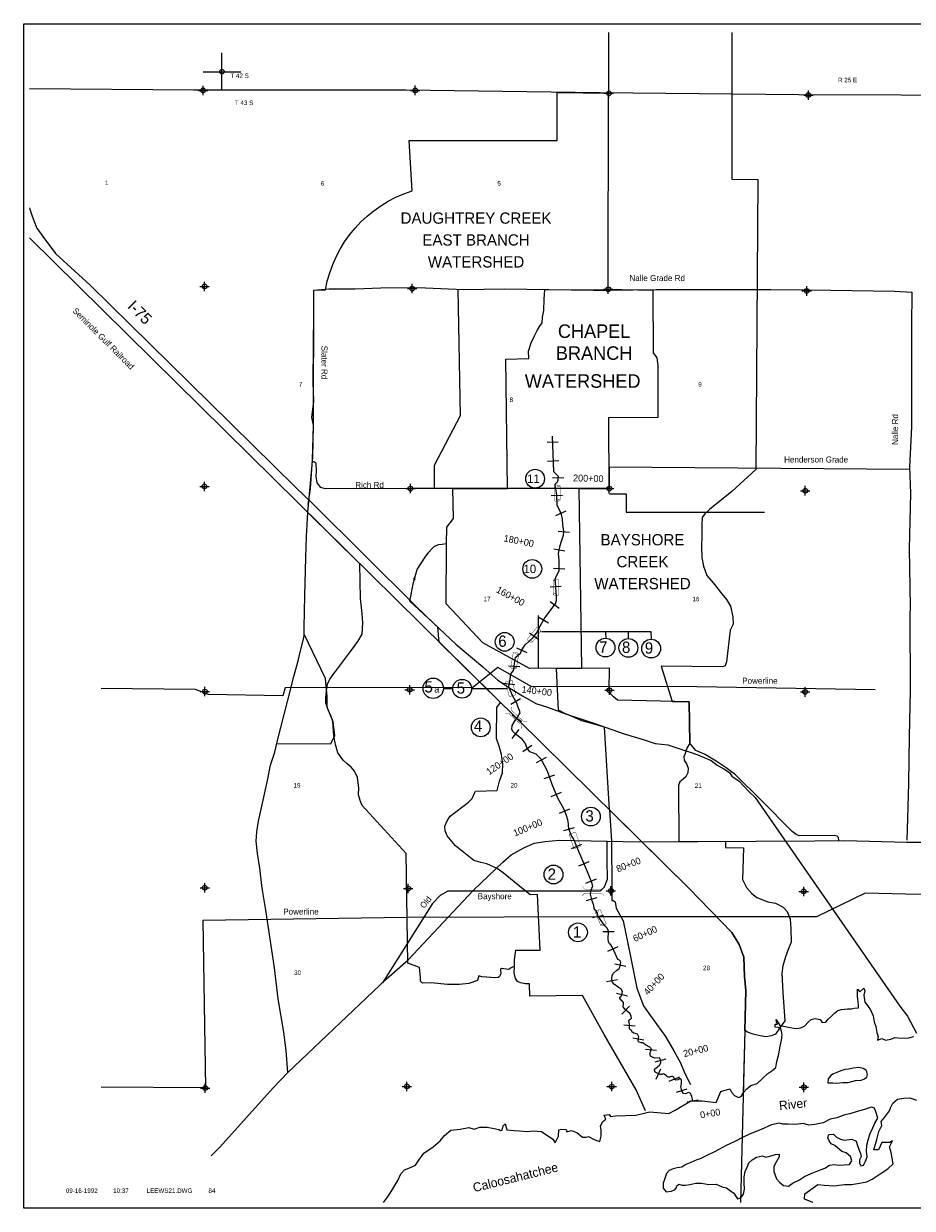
# Model space of a CAD drawing. Extents: x 214594 to 262594, y 856080 to 888022.
# Tile 1 of 2: x 214594 to 238217, y 856522 to 888022. Entities that reach past the tile are written whole.
import ezdxf
from ezdxf.enums import TextEntityAlignment as Align

# ---------------------------------------------------------------- set-up
doc = ezdxf.new("R2010")
doc.units = 0
doc.header["$LTSCALE"] = 800
doc.header["$PDMODE"] = 34
doc.header["$PDSIZE"] = 125
for name, pattern in [('DIVIDE', [0]), ('PHANTOM', [0]), ('STREAM', [0])]:
    doc.linetypes.add(name, pattern=pattern)
doc.layers.get('0').update_dxf_attribs({"linetype": 'CONTINUOUS'})
for name, color, linetype in [('BORDER', 1, 'CONTINUOUS'), ('COUNTY', 15, 'PHANTOM'), ('MAJROADS', 9, 'CONTINUOUS'), ('MINROADS', 8, 'CONTINUOUS'), ('POWERLINES', 11, 'DIVIDE'), ('RR', 13, 'CONTINUOUS'), ('SEC', 2, 'CONTINUOUS'), ('STATIONS', 7, 'CONTINUOUS'), ('STRUCTTEXT', 7, 'CONTINUOUS'), ('STRUCTURES', 10, 'CONTINUOUS'), ('TEXT', 7, 'CONTINUOUS'), ('TRUNKS', 5, 'STREAM'), ('TSHIPS', 7, 'CONTINUOUS'), ('WATER', 4, 'CONTINUOUS'), ('WSHEDS', 3, 'CONTINUOUS')]:
    doc.layers.add(name, color=color, linetype=linetype)

# ---------------------------------------------------------------- blocks, each defined once
blk = doc.blocks.new('TICK')
at = {"color": 0}
for points in [[(500, 0), (500, 1000)], [(0, 500), (1000, 500)]]:
    blk.add_lwpolyline(points, dxfattribs=at)
blk.add_point((500, 500), dxfattribs=at)
blk = doc.blocks.new('BRIDGE')
at = {"layer": 'STRUCTURES', "color": 0, "const_width": 20}
for points in [[(-234, -534), (-101, -402), (-101, 496), (-234, 629)], [(244, -534), (112, -402), (112, 496), (244, 629)]]:
    blk.add_lwpolyline(points, dxfattribs=at)
blk = doc.blocks.new('BOX')
at = {"layer": 'STRUCTURES', "color": 0, "const_width": 20}
blk.add_lwpolyline([(-377, -171), (433, -171), (433, 189), (-377, 189)], close=True, dxfattribs=at)
blk = doc.blocks.new('RCP')
at = {"layer": 'STRUCTURES', "color": 0, "const_width": 20}
for points in [[(-354, 160, 0.802976), (-374, 25, 0.802976)], [(-374, 25, 0.489412), (-354, -140, 0.489412)], [(-354, -140, 0.606659), (-374, 25, 0.606659)], [(415, 25, 0.606659), (396, -140, 0.606659)], [(415, 25, 0.802976), (396, 160, 0.802976)], [(396, -140, 0.489412), (415, 25, 0.489412)]]:
    blk.add_lwpolyline(points, format="xyb", dxfattribs=at)
for points in [[(396, 160), (-354, 160)], [(-354, -140), (396, -140)]]:
    blk.add_lwpolyline(points, dxfattribs=at)
blk = doc.blocks.new('LOGON')
at = {"color": 0}
blk.add_attdef('DATE', text='', height=1, dxfattribs=at).set_placement((-1.87, 1.76), align=Align.RIGHT)
for tag, p in [('TIME', (1.56, 1.76)), ('DRAWING', (8.97, 1.76)), ('OPERATOR', (22.66, 1.76))]:
    blk.add_attdef(tag, p, '', height=1, dxfattribs=at)

msp = doc.modelspace()

# ---------------------------------------------------------------- linework, layer by layer
at = {"layer": 'BORDER', "color": 0}
msp.add_lwpolyline([(214594, 856522), (214594, 888022), (262594, 888022), (262594, 856522)], close=True, dxfattribs=at)
at = {"layer": 'COUNTY', "color": 0}
msp.add_lwpolyline([(262444, 885913), (261647, 885912), (256329, 886000), (251194, 886003), (245934, 886091), (240641, 886112), (235204, 886133), (229902, 886179), (224751, 886258), (219114, 886255), (214744, 886287)], dxfattribs=at)
at = {"layer": 'MAJROADS', "color": 0}
for points in [[(214744, 883124), (214758, 883090), (214807, 882931), (214873, 882763), (214947, 882586), (215104, 882359), (215436, 881912), (216360, 881067), (219554, 877927), (221817, 875698), (222274, 875267), (225019, 872532), (225491, 872077), (226083, 871525), (226521, 871152), (226801, 870917), (227198, 870565), (227566, 870329), (227858, 870152), (228211, 869949), (228517, 869846), (229028, 869663), (229694, 869437), (230225, 869255), (230560, 869140), (231061, 868991), (231381, 868878), (231722, 868842), (232094, 868724), (232334, 868644), (232516, 868584), (232680, 868509), (232873, 868427), (233031, 868309), (233205, 868205), (233358, 868109), (233423, 868013), (233617, 867884), (233733, 867758), (233875, 867601), (234039, 867444), (237881, 861895), (238086, 861630), (238330, 861177)], [(222152, 875237), (222218, 875658), (222274, 876420), (222298, 877350), (222257, 877552), (222311, 877987), (222290, 878490), (222297, 879462), (222303, 880317), (222308, 880937), (222710, 880967), (223406, 880970), (224084, 880999), (225073, 881008), (226296, 880958), (227377, 880975), (229740, 880940), (230193, 880937), (231408, 880953), (232598, 880953), (233436, 880955), (234458, 880956), (235480, 880948), (237743, 880907), (238203, 880886), (238197, 879981), (238193, 877292), (238144, 876236), (238172, 875532), (238136, 874058), (238158, 872524), (238148, 872281), (238159, 870287), (238133, 869063), (238115, 867832), (238094, 867187), (238071, 866307)], [(221617, 860129), (221572, 860714), (221508, 861209), (221356, 862090), (221261, 862912), (221029, 864447), (220933, 865034), (220870, 865562), (220806, 865957), (220775, 866284), (220794, 866535), (220838, 866820), (220959, 867372), (221072, 867899), (221159, 868309), (221270, 868651), (221339, 868961), (221607, 869998), (221771, 870667), (221900, 871119), (221935, 871278), (222021, 871621), (222047, 871746), (222049, 871964), (222072, 872819), (222096, 873816), (222108, 874385), (222137, 874863), (222156, 875156)], [(221321, 868878), (222758, 868873), (222868, 869094), (222821, 869456), (222663, 869850), (222663, 870134), (222616, 870607), (222047, 871788)], [(219575, 857918), (219809, 858148), (221228, 859721), (221617, 860129), (224233, 862615), (224815, 863130), (226555, 864977), (227332, 865725), (227551, 865917), (227888, 866107), (228165, 866230), (228459, 866278), (228828, 866309), (230956, 866268), (235626, 866297), (236411, 866303), (238070, 866257), (240718, 866254)], [(229915, 864958), (230031, 865074), (230118, 865277), (230103, 865770), (230104, 866285)], [(229915, 864958), (225865, 864958), (225662, 864841), (225459, 864624), (224128, 862515)]]:
    msp.add_lwpolyline(points, dxfattribs=at)
at = {"layer": 'MINROADS', "color": 0}
for points in [[(226134, 880964), (226195, 877595), (225508, 876270), (225504, 875661)], [(238146, 876170), (230158, 876228), (230161, 875658), (224876, 875662), (222610, 875652), (222490, 875688), (222398, 875816), (222369, 875988), (222381, 876135), (222366, 876323), (222325, 876359), (222271, 876379), (222262, 876380)], [(236266, 866302), (236258, 866386), (236221, 866415), (236155, 866433), (235208, 866426), (235131, 866462), (235025, 866540), (234202, 867374), (233517, 868051), (233272, 868232), (233001, 868408), (232709, 868585), (232460, 868693), (232300, 868893), (232284, 869991), (230380, 870037), (230269, 870120), (230200, 870189), (230159, 870299), (230165, 870886), (228039, 870872), (226801, 871557), (225827, 872594), (225830, 874174), (225841, 874634), (226017, 874860), (226005, 875661)], [(229429, 870881), (229358, 875658)], [(230163, 875524), (230611, 875524), (230611, 875031), (234284, 875031)], [(228279, 870881), (228279, 872281)]]:
    msp.add_lwpolyline(points, dxfattribs=at)
at = {"layer": 'POWERLINES', "color": 0}
for points in [[(237227, 870312), (231969, 870397), (228102, 870392), (227198, 870904), (226531, 870369), (221549, 870360), (221484, 870151), (219511, 870185), (219164, 870316), (216657, 870344)], [(239461, 864862), (238049, 864876), (236966, 864904), (235670, 864269), (229949, 864268), (224781, 864258), (219356, 864172), (219424, 859724), (216657, 859747)]]:
    msp.add_lwpolyline(points, dxfattribs=at)
at = {"layer": 'RR', "color": 0}
msp.add_lwpolyline([(214744, 882331), (232280, 865032), (233421, 863858), (233610, 863541), (233739, 863199), (233753, 862685), (233791, 862310), (233652, 856672)], dxfattribs=at)
at = {"layer": 'SEC', "color": 0}
for p in [(219364, 886246), (225001, 886249), (230152, 886170), (235454, 886124), (219402, 881036), (224922, 880980), (230132, 880960), (235409, 880914), (219398, 875717), (224876, 875662), (230161, 875658), (235371, 875604), (219410, 870264), (224855, 870309), (230165, 870297), (235367, 870251), (219406, 865045), (224817, 865024), (230203, 864961), (235329, 864949), (219419, 859718), (224780, 859764), (230225, 859759), (235334, 859739)]:
    msp.add_point(p, dxfattribs=at)
at = {"layer": 'STATIONS', "color": 0}
for p, q in [((228506, 876893), (228805, 876903)), ((228523, 876393), (228823, 876404)), ((228656, 875955), (228955, 875947)), ((228615, 875478), (228915, 875487)), ((228737, 874946), (229012, 875068)), ((228801, 874527), (229100, 874504)), ((228686, 874061), (228981, 874003)), ((228677, 873540), (228977, 873528)), ((228586, 873046), (228886, 873069)), ((228588, 872657), (228832, 872483)), ((228285, 872238), (228548, 872094)), ((228043, 871824), (228285, 871647)), ((227697, 871424), (227972, 871305)), ((227482, 870948), (227782, 870925)), ((227353, 870482), (227651, 870447)), ((227541, 869931), (227801, 870080)), ((227583, 869642), (227825, 869465)), ((227581, 869012), (227763, 869250)), ((227859, 868670), (228106, 868841)), ((228224, 868377), (228488, 868520)), ((228431, 867948), (228713, 868049)), ((228614, 867476), (228891, 867590)), ((228838, 867028), (229115, 867145)), ((228951, 866565), (229240, 866644)), ((229157, 866089), (229433, 866206)), ((229352, 865629), (229628, 865746)), ((229539, 865170), (229818, 865279)), ((229552, 864706), (229840, 864788)), ((229714, 864259), (230009, 864316)), ((229993, 863885), (230293, 863878)), ((230122, 863357), (230395, 863482)), ((230307, 863019), (230602, 862964)), ((230088, 862552), (230383, 862609)), ((230354, 862243), (230645, 862171)), ((230499, 861681), (230703, 861901)), ((230551, 861399), (230850, 861374)), ((230788, 861058), (231083, 861003)), ((231121, 860755), (231420, 860729)), ((231382, 860420), (231672, 860494)), ((231411, 859960), (231534, 860234)), ((231757, 859904), (232035, 860017)), ((231946, 859610), (232233, 859699)), ((232230, 859354), (232526, 859404))]:
    msp.add_line(p, q, dxfattribs=at)
at = {"layer": 'STRUCTTEXT', "color": 0}
for points in [[(228360, 871857), (231270, 871857), (231277, 871649)], [(230062, 871852), (230069, 871674)], [(230659, 871852), (230659, 871664)], [(225999, 870337), (225751, 870336)], [(227452, 870335), (226499, 870337)]]:
    msp.add_lwpolyline(points, dxfattribs=at)
for centre, radius in [((228189, 875923), 250), ((228114, 873524), 250), ((227380, 871585), 250), ((230060, 871432), 250), ((230669, 871424), 250), ((231275, 871405), 250), ((225481, 870349), 271), ((226249, 870337), 250), ((226744, 869310), 250), ((229672, 866938), 250), ((228679, 865398), 250), ((229328, 863860), 250)]:
    msp.add_circle(centre, radius, dxfattribs=at)
at = {"layer": 'TRUNKS', "color": 0}
msp.add_lwpolyline([(232378, 859379), (232356, 859506), (232315, 859583), (232269, 859600), (232223, 859582), (232186, 859566), (232134, 859575), (232094, 859642), (232059, 859753), (232078, 859834), (232077, 859917), (232059, 859962), (232024, 859962), (231989, 859942), (231932, 859928), (231897, 859958), (231881, 859997), (231850, 860023), (231811, 860031), (231783, 860020), (231763, 860006), (231715, 860010), (231686, 860042), (231620, 860085), (231590, 860098), (231557, 860084), (231502, 860083), (231379, 860139), (231363, 860191), (231361, 860221), (231404, 860257), (231497, 860324), (231531, 860392), (231530, 860444), (231517, 860498), (231490, 860520), (231372, 860510), (231287, 860546), (231258, 860571), (231251, 860613), (231252, 860665), (231267, 860703), (231273, 860768), (231239, 860805), (231127, 860873), (231079, 860907), (231052, 860920), (231020, 860924), (230956, 860939), (230927, 860962), (230931, 861008), (230945, 861085), (230907, 861156), (230811, 861179), (230767, 861207), (230762, 861246), (230736, 861261), (230700, 861291), (230695, 861328), (230703, 861418), (230678, 861507), (230693, 861535), (230716, 861547), (230738, 861556), (230749, 861580), (230742, 861632), (230712, 861689), (230575, 861815), (230531, 861878), (230538, 861959), (230538, 861992), (230516, 862029), (230496, 862041), (230456, 862082), (230442, 862113), (230442, 862137), (230477, 862166), (230498, 862201), (230508, 862243), (230514, 862286), (230479, 862347), (230399, 862405), (230296, 862469), (230242, 862545), (230226, 862630), (230238, 862713), (230276, 862776), (230350, 862847), (230425, 862901), (230445, 862936), (230467, 863056), (230462, 863091), (230451, 863104), (230429, 863119), (230389, 863136), (230243, 863453), (230205, 863527), (230170, 863555), (230141, 863617), (230129, 863667), (230135, 863731), (230142, 863831), (230144, 863888), (230105, 863975), (230046, 864033), (229903, 864236), (229863, 864280), (229849, 864351), (229813, 864432), (229785, 864449), (229760, 864494), (229752, 864577), (229709, 864701), (229661, 864871), (229673, 864958), (229677, 864982), (229700, 865033), (229721, 865079), (229705, 865155), (229583, 865468), (229230, 866301), (229216, 866336), (229151, 866447), (229105, 866568), (229080, 866662), (229077, 866741), (229058, 866852), (229028, 866965), (228954, 867141), (228797, 867425), (228646, 867791), (228519, 868148), (228349, 868462), (228275, 868548), (228214, 868596), (228143, 868623), (228049, 868659), (227980, 868758), (227926, 868893), (227848, 868997), (227663, 869138), (227605, 869188), (227567, 869255), (227581, 869356), (227643, 869470), (227709, 869560), (227761, 869640), (227791, 869697), (227774, 869762), (227734, 869864), (227700, 869956), (227595, 870140), (227523, 870298), (227493, 870387), (227507, 870505), (227527, 870595), (227548, 870724), (227625, 870839), (227638, 871011), (227664, 871167), (227800, 871284), (227838, 871372), (227923, 871507), (228139, 871702), (228225, 871818), (228336, 872019), (228449, 872225), (228562, 872373), (228689, 872541), (228730, 872598), (228761, 872686), (228755, 872797), (228729, 873155), (228721, 873249), (228770, 873356), (228825, 873475), (228830, 873599), (228826, 873750), (228814, 873935), (228855, 874143), (228889, 874266), (228943, 874417), (228951, 874516), (228929, 874701), (228918, 874845), (228892, 874967), (228834, 875099), (228773, 875208), (228765, 875487), (228753, 875596), (228725, 875735), (228724, 875779), (228784, 875843), (228804, 875883), (228807, 875985), (228683, 876106), (228650, 877051)], dxfattribs=at)
at = {"layer": 'WATER', "color": 0}
for points in [[(233364, 859703), (233414, 859611), (233488, 859518), (233597, 859467), (233664, 859492), (233732, 859600), (233816, 859700), (233926, 859791), (234093, 859841), (234237, 859974), (234372, 860107), (234481, 860181), (234590, 860264), (234616, 860423), (234668, 860624), (234694, 860791), (234737, 860992), (234755, 861126), (234739, 861235), (234714, 861310), (234664, 861327), (234572, 861336), (234573, 861420), (234631, 861420), (234607, 861470), (234599, 861546), (234698, 861386), (234840, 861360), (234966, 861334), (235066, 861308), (235150, 861307), (235251, 861324), (235360, 861373), (235452, 861473), (235528, 861539), (235637, 861572), (235763, 861538), (235821, 861462), (235921, 861470), (235981, 861553), (236073, 861628), (236149, 861711), (236233, 861778), (236334, 861810), (236493, 861826), (236602, 861825), (236669, 861842), (236786, 861849), (236787, 861933), (236771, 862076), (236764, 862176), (236764, 862260), (236756, 862352), (236823, 862276), (236932, 862376), (236957, 862309), (236931, 862192), (236955, 862007), (237030, 861915), (237104, 861797), (237179, 861637), (237203, 861478), (237244, 861352), (237276, 861193), (237309, 861084), (237292, 860992), (237409, 861033), (237501, 860990), (237644, 861015), (237753, 861064), (237937, 861046), (238121, 861053), (238255, 861086)], [(230328, 858978), (230864, 859001), (231242, 859085), (231745, 859043), (231913, 859127), (232333, 859379), (232627, 859379), (233005, 859337), (233131, 859631), (233364, 859703)], [(235573, 856672), (235573, 856677), (235465, 856720), (235348, 856762), (235357, 856904), (235702, 857154), (235877, 857136), (236129, 857118), (236413, 857158), (236598, 857157), (236816, 857189), (237008, 857230), (237151, 857296), (237361, 857438), (237563, 857570), (237706, 857704), (237657, 858005), (237608, 858156), (237693, 858315), (237617, 858274), (237408, 858275), (237315, 858074), (237197, 858075), (237274, 858351), (237326, 858568), (237410, 858727), (237386, 858827), (237478, 858936), (237613, 859111), (237639, 859195), (237698, 859320), (237824, 859428), (237992, 859452), (238151, 859460), (238327, 859400)], [(224161, 856672), (224293, 856857), (224403, 857041), (224538, 857257), (224623, 857441), (224716, 857549), (224875, 857607), (225010, 857665), (225094, 857806), (225230, 857990), (225482, 858156), (225667, 858314), (225777, 858455), (225945, 858596), (226197, 858628), (226423, 858669), (226565, 858626), (226716, 858683), (226917, 858682), (227101, 858647), (227227, 858613), (227268, 858588), (227310, 858596), (227336, 858713), (227395, 858771), (227436, 858612), (227637, 858594), (227771, 858584), (227980, 858566), (228148, 858582), (228357, 858564), (228657, 858361), (228723, 858260), (228808, 858444), (228818, 858611), (228893, 858627), (229011, 858618), (229035, 858559), (229144, 858592), (229295, 858541), (229453, 858414), (229545, 858414), (229612, 858430), (229721, 858370), (229821, 858328), (229913, 858294), (229947, 858444), (229948, 858612), (229932, 858704), (229983, 858821), (230068, 858896), (230026, 858997), (230160, 859012), (230194, 858962), (230328, 858978)]]:
    msp.add_lwpolyline(points, dxfattribs=at)
for points in [[(236369, 859868), (236511, 859867), (236704, 859916), (236855, 859931), (236948, 859964), (237007, 860006), (237024, 860081), (237000, 860190), (236908, 860241), (236799, 860267), (236648, 860251), (236531, 860218), (236422, 860211), (236313, 860178), (236212, 860137), (236119, 860096), (236052, 860054), (235976, 859963), (235967, 859854), (236101, 859861), (236202, 859852)], [(232485, 857809), (232326, 857743), (232200, 857685), (232091, 857619), (231965, 857595), (231856, 857570), (231755, 857529), (231679, 857446), (231636, 857312), (231593, 857187), (231593, 857061), (231676, 856960), (231810, 856976), (231902, 857017), (231944, 857076), (231953, 857117), (232012, 857167), (232096, 857133), (232188, 857133), (232305, 857157), (232464, 857189), (232615, 857188), (232808, 857153), (233000, 857161), (233159, 857092), (233276, 857066), (233384, 856982), (233476, 856923), (233534, 856830), (233567, 856771), (233659, 856796), (233727, 856896), (233753, 857030), (233746, 857197), (233747, 857356), (233773, 857499), (233824, 857616), (233875, 857732), (233960, 857807), (234077, 857882), (234237, 857914), (234312, 857880), (234429, 857904), (234580, 857954), (234681, 857961), (234680, 857894), (234604, 857769), (234536, 857636), (234535, 857502), (234609, 857309), (234684, 857216), (234792, 857131), (234926, 857114), (235053, 857197), (235221, 857279), (235347, 857371), (235532, 857445), (235708, 857519), (235893, 857593), (236019, 857667), (236145, 857683), (236262, 857666), (236404, 857682), (236547, 857689), (236606, 857781), (236573, 857898), (236457, 857999), (236340, 858034), (236232, 858127), (236157, 858194), (236056, 858237), (236007, 858312), (235974, 858396), (235999, 858480), (236125, 858496), (236200, 858412), (236309, 858361), (236409, 858335), (236543, 858351), (236610, 858359), (236727, 858307), (236760, 858190), (236801, 858072), (236842, 857980), (236858, 857896), (236816, 857813), (236815, 857729), (236848, 857653), (236915, 857670), (236975, 857778), (237017, 857887), (237001, 858038), (237011, 858197), (237054, 858372), (237097, 858514), (237165, 858665), (237224, 858790), (237301, 858923), (237243, 859083), (237210, 859184), (237135, 859209), (236950, 859152), (236749, 859095), (236556, 859037), (236422, 859005), (236212, 858931), (236036, 858890), (235851, 858799), (235624, 858751), (235465, 858735), (235323, 858778), (235105, 858754), (234921, 858755), (234779, 858756), (234678, 858782), (234477, 858742), (234200, 858618), (233948, 858519), (233738, 858420), (233485, 858288), (233267, 858189), (232973, 858032), (232721, 857908), (232578, 857833)]]:
    msp.add_lwpolyline(points, close=True, dxfattribs=at)
at = {"layer": 'WSHEDS', "color": 0}
msp.add_lwpolyline([(231125, 859118), (230878, 859672), (230021, 861147), (229453, 862178), (228053, 862164), (228043, 862492), (227932, 862490), (227804, 862518), (227720, 862557), (227670, 862633), (227633, 862782), (227639, 862959), (227533, 862903), (227490, 862871), (227300, 862896), (227265, 862880), (227274, 862756), (227247, 862686), (227209, 862663), (227122, 862653), (226902, 862672), (226771, 862674), (226694, 862704), (226659, 862580), (226427, 862498), (226181, 862473), (225857, 862470), (225422, 862518), (225197, 862506), (225146, 862559), (225141, 862669), (225113, 862925), (224806, 863037), (224763, 865959), (223595, 867236), (223541, 867366), (223490, 867513), (223505, 867700), (223469, 867980), (223390, 868148), (223298, 868248), (223192, 868341), (223084, 868435), (222947, 868630), (222881, 868859), (222839, 869089), (222813, 869463), (222767, 869600), (222688, 869777), (222624, 869961), (222627, 870106), (222640, 870280), (222674, 870460), (222735, 870592), (222819, 870712), (222884, 870793), (223279, 871324), (223477, 871590), (223591, 871792), (223608, 872094), (223590, 872336), (223551, 872738), (223534, 873660), (222148, 875028), (222276, 876486), (222298, 877350), (222308, 880937), (222616, 880945, -0.278378), (224922, 883580), (224841, 884918), (228780, 884920), (228779, 886196), (230152, 886170), (230150, 887790)], format="xyb", dxfattribs=at)
for points in [[(233423, 887790), (233416, 883887), (234111, 883879), (234054, 876169), (233415, 875586), (232821, 875103), (232702, 874986), (232634, 874891), (232619, 874695), (232620, 874425), (232611, 874099), (232623, 873830), (232662, 873594), (232758, 873351), (232923, 873153), (233154, 872862), (233278, 872712), (233387, 872537), (233443, 872249), (233453, 872057), (233372, 871899), (233281, 871057), (233241, 870950), (233175, 870921), (231543, 870941), (231829, 869998), (232284, 869991), (232300, 868893), (232227, 868761), (232182, 868612), (232140, 868524), (232150, 868434), (232221, 868321), (232254, 868226), (232249, 868097), (232196, 867997), (232126, 867933), (232038, 867862), (232001, 867765), (232007, 866275), (233249, 866282), (233249, 866115), (233725, 866108), (233706, 865264), (233805, 865054), (233942, 864903), (234081, 864790), (234379, 864667), (234577, 864633), (234786, 864533), (234887, 864416), (234970, 864210), (234988, 863961), (234995, 863602), (234919, 863407), (234847, 863209), (234774, 862969), (234745, 862777), (234774, 862263), (234825, 861505), (234688, 861311)], [(230132, 880960), (230144, 886170)], [(227639, 862959), (227645, 863128), (227676, 863388), (228325, 863389), (228257, 864862), (228060, 864860), (227630, 865206), (227339, 865446), (227179, 865557), (226903, 865685), (226749, 865713), (226564, 865766), (226071, 866163), (225853, 866425), (225795, 866558), (225792, 866684), (225849, 866824), (225931, 866953), (226419, 867317), (226515, 867420), (226576, 867560), (226601, 867615), (227185, 867632), (227239, 867882), (227319, 868105), (227335, 868344), (227300, 868591), (227232, 868813), (227161, 869011), (227170, 869839), (227273, 869972), (225643, 871579), (225599, 871976), (224862, 872665), (224952, 873163), (225052, 873508), (225265, 873834), (225362, 873966), (225431, 874053), (225515, 874129), (225628, 874171), (225722, 874186), (225831, 874197), (225841, 874634), (226017, 874860), (226005, 875661), (227459, 875660), (227407, 879105), (228021, 879123), (228013, 879315), (228088, 879539), (228162, 879704), (228240, 879860), (228310, 879966), (228375, 880070), (228385, 880215), (228424, 880398), (228430, 880700), (228451, 880946), (230074, 880951)], [(230167, 867116), (230037, 869318), (229761, 869394), (229435, 869484), (229191, 869590), (228982, 869683), (228815, 869771), (228756, 870877), (229429, 870881), (229358, 875658), (230161, 875658), (230153, 877548), (231463, 877557), (231462, 878931), (231431, 879135), (231339, 879266), (231325, 880924), (230074, 880951)], [(234688, 861311), (234577, 861153), (234473, 861111), (234324, 861079), (234175, 861105), (233990, 861156), (233832, 861206), (233765, 861252), (233791, 862310), (233753, 862685), (233739, 863199), (233610, 863541), (233421, 863858), (232280, 865032), (230167, 867116), (230217, 866282), (230226, 865004), (230226, 864711), (230261, 864711), (230315, 864675), (230341, 864506), (230531, 864169), (230723, 863220), (230891, 862373), (231072, 861907), (231254, 861639), (231428, 861413), (231656, 861087), (231878, 860710), (232055, 860387), (232171, 860108), (232316, 859812)], [(233765, 861252), (233724, 859588)]]:
    msp.add_lwpolyline(points, dxfattribs=at)

# ---------------------------------------------------------------- block references
at = {"layer": 'STRUCTURES', "color": 0, "xscale": 0.5, "yscale": 0.5, "zscale": 0.5}
for name, p, rotation in [('RCP', (228786, 875531), 90), ('RCP', (228739, 873046), 270), ('RCP', (228164, 871754), 51.53767779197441), ('RCP', (227652, 871074), 80.53767779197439), ('BOX', (227531, 870360), 284.7083038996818), ('BRIDGE', (227706, 869552), 47.45672807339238), ('BOX', (229235, 866317), 288.434948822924), ('BRIDGE', (229710, 864957), 269.3845057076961), ('RCP', (229924, 864252), 292.3801350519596)]:
    msp.add_blockref(name, p, dxfattribs=dict(at, rotation=rotation))
at = {"layer": 'TEXT', "color": 0, "xscale": 120, "yscale": 120, "zscale": 120}
msp.add_blockref('LOGON', (216786, 856720), dxfattribs=at).add_auto_attribs({'DATE': '09-16-1992', 'TIME': '10:37', 'OPERATOR': '84', 'DRAWING': 'LEEWS21.DWG'})
at = {"layer": 'TSHIPS', "color": 0}
msp.add_blockref('TICK', (219364, 886246), dxfattribs=at)

# ---------------------------------------------------------------- texts
at = {"layer": 'MAJROADS', "color": 0}
for s, p in [('Nalle Grade Rd', (230698, 881178)), ('Bayshore', (226664, 864741))]:
    msp.add_text(s, height=160, dxfattribs=at).set_placement(p)
for s, height, rotation, p in [('I-75', 300, 315, (217333, 880486)), ('Slater Rd', 160, 270, (222510, 879458)), ('Nalle Rd', 160, 90, (237839, 876820)), ('Old', 160, 50, (225234, 864482))]:
    msp.add_text(s, height=height, rotation=rotation, dxfattribs=at).set_placement(p)
at = {"layer": 'MINROADS', "color": 0}
for s, p in [('Henderson Grade', (234810, 876353)), ('Rich Rd', (223408, 875677))]:
    msp.add_text(s, height=160, dxfattribs=at).set_placement(p)
at = {"layer": 'POWERLINES', "color": 0}
for p in [(233696, 870470), (221495, 864333)]:
    msp.add_text('Powerline', height=160, dxfattribs=at).set_placement(p)
at = {"layer": 'STATIONS', "color": 0}
for s, rotation, p in [('200+00', 358.3326, (229601, 875843)), ('180+00', 348.8806, (227739, 874181)), ('160+00', 331.3537, (227492, 872720)), ('140+00', 353.3832, (228223, 870189)), ('120+00', 34.7458, (227300, 868264)), ('100+00', 22.9356, (228027, 866564)), ('80+00', 21.3253, (230705, 865577)), ('60+00', 24.7682, (231149, 863742)), ('40+00', 47.1895, (231415, 862422)), ('20+00', 14.265, (232481, 860624)), ('0+00', 9.6881, (232859, 858956))]:
    msp.add_text(s, height=180, rotation=rotation, dxfattribs=at).set_placement(p, align=Align.CENTER)
at = {"layer": 'STRUCTTEXT', "color": 0}
for s, height, p in [('11', 225.1, (227977, 875809)), ('10', 225.1, (227882, 873412)), ('6', 300, (227209, 871452)), ('7', 300, (229890, 871299)), ('8', 300, (230498, 871291)), ('9', 300, (231105, 871272)), ('5', 300, (225248, 870237)), ('a', 180, (225509, 870236)), ('5', 300, (226104, 870208)), ('4', 300, (226562, 869196)), ('3', 300, (229526, 866806)), ('2', 300, (228521, 865258)), ('1', 300, (229195, 863720))]:
    msp.add_text(s, height=height, dxfattribs=at).set_placement(p)
at = {"layer": 'TEXT', "color": 0}
for s, p in [('T 42 S', (220090, 886577)), ('T 43 S', (220209, 885859)), ('9', (232527, 878369)), ('8', (227510, 877962)), ('4', (224936, 873220)), ('17', (226820, 872663)), ('16', (232371, 872663))]:
    msp.add_text(s, height=120, dxfattribs=at).set_placement(p)
for s, height, p in [('R 25 E', 120, (236496, 886463)), ('1', 120, (216802, 883730)), ('6', 120, (222537, 883715)), ('5', 120, (227232, 883715)), ('DAUGHTREY CREEK', 300, (226619, 882703)), ('EAST BRANCH', 300, (226619, 882121)), ('WATERSHED', 300, (226619, 881538)), ('CHAPEL', 360, (229758, 879666)), ('BRANCH', 360, (229758, 879083)), ('WATERSHED', 360, (229453, 878340)), ('7', 120, (221954, 878374)), ('BAYSHORE', 300, (231044, 874150)), ('CREEK', 300, (231044, 873567)), ('WATERSHED', 300, (231044, 872984)), ('19', 120, (221860, 867708)), ('20', 120, (227628, 867709)), ('21', 120, (232527, 867701)), ('30', 120, (221875, 862729)), ('28', 120, (232745, 862853))]:
    msp.add_text(s, height=height, dxfattribs=at).set_placement(p, align=Align.CENTER)
msp.add_text('Seminole Gulf Railroad', height=160, rotation=315, dxfattribs=at).set_placement((215880, 880369))
at = {"layer": 'WATER', "color": 0}
for s, rotation, p in [('River', 6, (234687, 859132)), ('Caloosahatchee', 14, (226569, 856948))]:
    msp.add_text(s, height=240, rotation=rotation, dxfattribs=at).set_placement(p)

doc.saveas('drawing.dxf')
